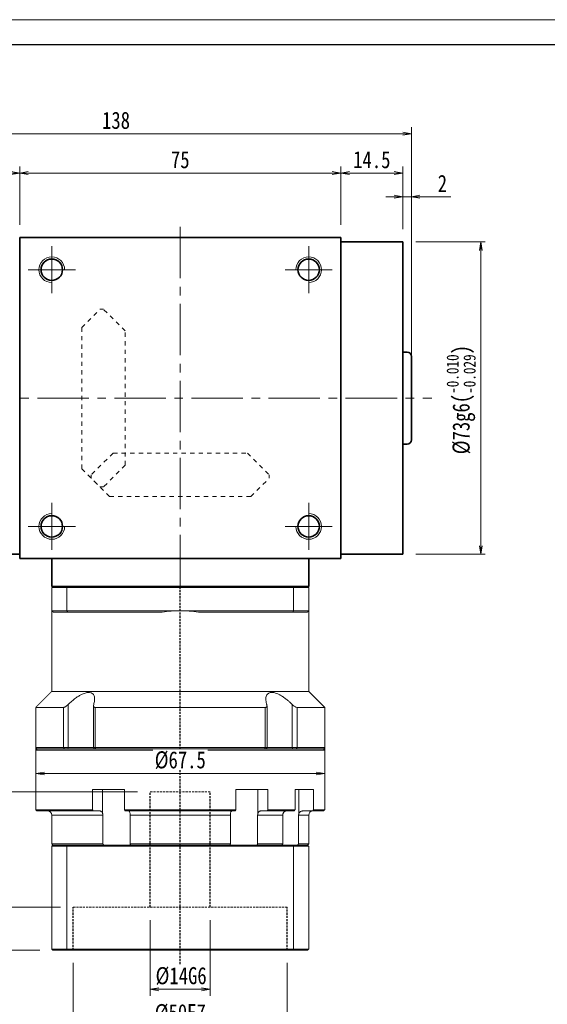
# Model space of a CAD drawing. Header units: millimetres. Extents: x -3 to 512, y 0 to 348.
# Tile 3 of 8: x 115 to 238, y 118 to 348. Entities that reach past the tile are written whole.
import ezdxf

# ---------------------------------------------------------------- set-up
doc = ezdxf.new("R2010")
doc.units = ezdxf.units.MM
for name, pattern in [('DASHED', [0.75, 0.5, -0.25]), ('点画线', [18, 12, -2, 2, -2]), ('虚线', [2, 1, -1])]:
    doc.linetypes.add(name, pattern=pattern)
for name, color, linetype, lineweight in [('EB0_1', 7, 'Continuous', 35), ('中心线层', 1, '点画线', 18), ('图框_外框线', 7, 'Continuous', 18), ('尺寸线层', 3, 'Continuous', 18), ('粗实线层', 7, 'Continuous', 35), ('虚线层_1', 6, '虚线', 18)]:
    doc.layers.add(name, color=color, linetype=linetype, lineweight=lineweight)
doc.styles.add('宋体', font='SimSun.ttf', dxfattribs={"width": 0.8})
doc.dimstyles.new('A水平标注$0', dxfattribs={"dimtxt": 3.5, "dimasz": 2, "dimexe": 1.5, "dimexo": 3, "dimgap": 1.1, "dimtad": 1, "dimtoh": 1, "dimdec": 4, "dimdsep": 46, "dimtxsty": '宋体', "dimblk": 'OPEN', "dimcen": 3, "dimclrd": 3, "dimclre": 3, "dimclrt": 6, "dimadec": 0, "dimazin": 0, "dimtm": 1e-09, "dimtfac": 1, "dimtdec": 4, "dimtix": 1, "dimtmove": 0, "dimatfit": 3, "dimldrblk": 'OPEN', "dimfxl": 0, "dimlwd": 13, "dimlwe": 13, "dimarcsym": 0})
doc.dimstyles.new('D直径标注φ25', dxfattribs={"dimtxt": 3.5, "dimasz": 2, "dimexe": 1, "dimexo": 3, "dimtad": 1, "dimtoh": 1, "dimdec": 1, "dimdsep": 46, "dimtxsty": '宋体', "dimblk": 'OPEN', "dimcen": 3, "dimclrd": 3, "dimclre": 3, "dimclrt": 130, "dimadec": 0, "dimazin": 0, "dimtm": 1e-09, "dimtfac": 1, "dimtdec": 1, "dimtmove": 0, "dimatfit": 0, "dimldrblk": 'OPEN', "dimfxl": 0, "dimlwd": 13, "dimlwe": 13, "dimarcsym": 0})

# ---------------------------------------------------------------- blocks, each defined once
blk = doc.blocks.new('_Open')
at = {"color": 0, "linetype": 'ByBlock', "lineweight": -2}
for p, q in [((-1, 0.17), (0, 0)), ((-1, -0.17), (0, 0)), ((0, 0), (-1, 0))]:
    blk.add_line(p, q, dxfattribs=at)
blk = doc.blocks.new('*D17')
at = {"layer": 'Defpoints', "color": 0, "transparency": 16777216}
for p in [(190.14, 312.34), (115.14, 297.24), (190.14, 297.24)]:
    blk.add_point(p, dxfattribs=at)
at = {"layer": '尺寸线层', "color": 3, "lineweight": 13, "transparency": 16777216}
for p, q in [((115.14, 300.24), (115.14, 313.84)), ((190.14, 300.24), (190.14, 313.84)), ((117.14, 312.34), (188.14, 312.34))]:
    blk.add_line(p, q, dxfattribs=at)
at = {"layer": '尺寸线层', "color": 3, "lineweight": 13, "transparency": 16777216, "xscale": 2, "yscale": 2, "zscale": 2, "rotation": 180}
blk.add_blockref('_Open', (115.14, 312.34), dxfattribs=at)
at = {"layer": '尺寸线层', "color": 3, "lineweight": 13, "transparency": 16777216, "xscale": 2, "yscale": 2, "zscale": 2}
blk.add_blockref('_Open', (190.14, 312.34), dxfattribs=at)
at = {"layer": '尺寸线层', "color": 6, "transparency": 16777216, "insert": (152.64, 315.44), "char_height": 4, "attachment_point": 5, "style": '宋体', "bg_fill": 3, "box_fill_scale": 1.1, "bg_fill_color": 256, "bg_fill_true_color": 13158600, "bg_fill_transparency": 0}
blk.add_mtext('75', dxfattribs=at)
blk = doc.blocks.new('*D18')
at = {"layer": 'Defpoints', "color": 0, "transparency": 16777216}
for p in [(100.64, 312.34), (115.14, 297.24), (100.64, 296.24)]:
    blk.add_point(p, dxfattribs=at)
at = {"layer": '尺寸线层', "color": 3, "lineweight": 13, "transparency": 16777216}
for p, q in [((100.64, 299.24), (100.64, 313.84)), ((115.14, 300.24), (115.14, 313.84)), ((113.14, 312.34), (102.64, 312.34))]:
    blk.add_line(p, q, dxfattribs=at)
at = {"layer": '尺寸线层', "color": 3, "lineweight": 13, "transparency": 16777216, "xscale": 2, "yscale": 2, "zscale": 2, "rotation": 180}
blk.add_blockref('_Open', (100.64, 312.34), dxfattribs=at)
at = {"layer": '尺寸线层', "color": 3, "lineweight": 13, "transparency": 16777216, "xscale": 2, "yscale": 2, "zscale": 2}
blk.add_blockref('_Open', (115.14, 312.34), dxfattribs=at)
at = {"layer": '尺寸线层', "color": 6, "transparency": 16777216, "insert": (107.89, 315.44), "char_height": 4, "attachment_point": 5, "style": '宋体', "bg_fill": 3, "box_fill_scale": 1.1, "bg_fill_color": 256, "bg_fill_true_color": 13158600, "bg_fill_transparency": 0}
blk.add_mtext('14.5', dxfattribs=at)
blk = doc.blocks.new('*D20')
at = {"layer": 'Defpoints', "color": 0, "transparency": 16777216}
for p in [(68.64, 321.53), (68.64, 266.74), (206.64, 266.74)]:
    blk.add_point(p, dxfattribs=at)
at = {"layer": '尺寸线层', "color": 3, "lineweight": 13, "transparency": 16777216}
for p, q in [((68.64, 269.74), (68.64, 323.03)), ((206.64, 269.74), (206.64, 323.03)), ((204.64, 321.53), (70.64, 321.53))]:
    blk.add_line(p, q, dxfattribs=at)
at = {"layer": '尺寸线层', "color": 3, "lineweight": 13, "transparency": 16777216, "xscale": 2, "yscale": 2, "zscale": 2, "rotation": 180}
blk.add_blockref('_Open', (68.64, 321.53), dxfattribs=at)
at = {"layer": '尺寸线层', "color": 3, "lineweight": 13, "transparency": 16777216, "xscale": 2, "yscale": 2, "zscale": 2}
blk.add_blockref('_Open', (206.64, 321.53), dxfattribs=at)
at = {"layer": '尺寸线层', "color": 6, "transparency": 16777216, "insert": (137.64, 324.63), "char_height": 4, "attachment_point": 5, "style": '宋体', "bg_fill": 3, "box_fill_scale": 1.1, "bg_fill_color": 256, "bg_fill_true_color": 13158600, "bg_fill_transparency": 0}
blk.add_mtext('138', dxfattribs=at)
blk = doc.blocks.new('*D22')
at = {"layer": 'Defpoints', "color": 0, "transparency": 16777216}
for p in [(206.64, 306.81), (204.64, 296.24), (206.64, 268.49)]:
    blk.add_point(p, dxfattribs=at)
at = {"layer": '尺寸线层', "color": 3, "lineweight": 13, "transparency": 16777216}
for p, q in [((202.64, 306.81), (200.64, 306.81)), ((204.64, 299.24), (204.64, 308.31)), ((204.64, 306.81), (206.64, 306.81)), ((206.64, 271.49), (206.64, 308.31)), ((208.64, 306.81), (215.85, 306.81))]:
    blk.add_line(p, q, dxfattribs=at)
at = {"layer": '尺寸线层', "color": 3, "lineweight": 13, "transparency": 16777216, "xscale": 2, "yscale": 2, "zscale": 2}
blk.add_blockref('_Open', (204.64, 306.81), dxfattribs=at)
at = {"layer": '尺寸线层', "color": 3, "lineweight": 13, "transparency": 16777216, "xscale": 2, "yscale": 2, "zscale": 2, "rotation": 180}
blk.add_blockref('_Open', (206.64, 306.81), dxfattribs=at)
at = {"layer": '尺寸线层', "color": 6, "transparency": 16777216, "insert": (213.87, 309.91), "char_height": 4, "attachment_point": 5, "style": '宋体', "bg_fill": 3, "box_fill_scale": 1.1, "bg_fill_color": 256, "bg_fill_true_color": 13158600, "bg_fill_transparency": 0}
blk.add_mtext('2', dxfattribs=at)
blk = doc.blocks.new('*D23')
at = {"layer": 'Defpoints', "color": 0, "transparency": 16777216}
for p in [(204.64, 312.34), (190.14, 297.24), (204.64, 296.24)]:
    blk.add_point(p, dxfattribs=at)
at = {"layer": '尺寸线层', "color": 3, "lineweight": 13, "transparency": 16777216}
for p, q in [((190.14, 300.24), (190.14, 313.84)), ((204.64, 299.24), (204.64, 313.84)), ((192.14, 312.34), (202.64, 312.34))]:
    blk.add_line(p, q, dxfattribs=at)
at = {"layer": '尺寸线层', "color": 3, "lineweight": 13, "transparency": 16777216, "xscale": 2, "yscale": 2, "zscale": 2, "rotation": 180}
blk.add_blockref('_Open', (190.14, 312.34), dxfattribs=at)
at = {"layer": '尺寸线层', "color": 3, "lineweight": 13, "transparency": 16777216, "xscale": 2, "yscale": 2, "zscale": 2}
blk.add_blockref('_Open', (204.64, 312.34), dxfattribs=at)
at = {"layer": '尺寸线层', "color": 6, "transparency": 16777216, "insert": (197.39, 315.44), "char_height": 4, "attachment_point": 5, "style": '宋体', "bg_fill": 3, "box_fill_scale": 1.1, "bg_fill_color": 256, "bg_fill_true_color": 13158600, "bg_fill_transparency": 0}
blk.add_mtext('14.5', dxfattribs=at)
blk = doc.blocks.new('*D24')
at = {"layer": 'Defpoints', "color": 0, "transparency": 16777216}
for p in [(204.64, 296.24), (204.64, 223.24), (222.84, 223.24)]:
    blk.add_point(p, dxfattribs=at)
at = {"layer": '尺寸线层', "color": 3, "lineweight": 13, "transparency": 16777216}
for p, q in [((207.64, 296.24), (223.84, 296.24)), ((222.84, 294.24), (222.84, 225.24)), ((207.64, 223.24), (223.84, 223.24))]:
    blk.add_line(p, q, dxfattribs=at)
at = {"layer": '尺寸线层', "color": 3, "lineweight": 13, "transparency": 16777216, "xscale": 2, "yscale": 2, "zscale": 2}
for p, rotation in [((222.84, 296.24), 90), ((222.84, 223.24), 270)]:
    blk.add_blockref('_Open', p, dxfattribs=dict(at, rotation=rotation))
at = {"layer": '尺寸线层', "color": 130, "transparency": 16777216, "insert": (218.23, 259.37), "char_height": 4, "attachment_point": 5, "rotation": 90, "style": '宋体', "bg_fill": 3, "box_fill_scale": 1.1, "bg_fill_color": 256, "bg_fill_true_color": 13158600, "bg_fill_transparency": 0}
blk.add_mtext('{\\A1;\\A1;%%C73g6({\\H0.707107x;\\S-0.010^ -0.029;})}', dxfattribs=at)
blk = doc.blocks.new('*D38')
at = {"layer": 'Defpoints', "color": 0, "transparency": 16777216}
for p in [(127.64, 130.74), (177.64, 130.74), (177.64, 112.93)]:
    blk.add_point(p, dxfattribs=at)
at = {"layer": '尺寸线层', "color": 3, "lineweight": 13, "transparency": 16777216}
for p, q in [((127.64, 127.74), (127.64, 111.43)), ((177.64, 127.74), (177.64, 111.43)), ((129.64, 112.93), (175.64, 112.93))]:
    blk.add_line(p, q, dxfattribs=at)
at = {"layer": '尺寸线层', "color": 3, "lineweight": 13, "transparency": 16777216, "xscale": 2, "yscale": 2, "zscale": 2, "rotation": 180}
blk.add_blockref('_Open', (127.64, 112.93), dxfattribs=at)
at = {"layer": '尺寸线层', "color": 3, "lineweight": 13, "transparency": 16777216, "xscale": 2, "yscale": 2, "zscale": 2}
blk.add_blockref('_Open', (177.64, 112.93), dxfattribs=at)
at = {"layer": '尺寸线层', "color": 6, "transparency": 16777216, "insert": (152.64, 116.03), "char_height": 4, "attachment_point": 5, "style": '宋体', "bg_fill": 3, "box_fill_scale": 1.1, "bg_fill_color": 256, "bg_fill_true_color": 13158600, "bg_fill_transparency": 0}
blk.add_mtext('%%C50E7', dxfattribs=at)
blk = doc.blocks.new('*D39')
at = {"layer": 'Defpoints', "color": 0, "transparency": 16777216}
for p in [(145.64, 140.74), (159.64, 140.74), (159.64, 121.57)]:
    blk.add_point(p, dxfattribs=at)
at = {"layer": '尺寸线层', "color": 3, "lineweight": 13, "transparency": 16777216}
for p, q in [((145.64, 137.74), (145.64, 120.07)), ((159.64, 137.74), (159.64, 120.07)), ((147.64, 121.57), (157.64, 121.57))]:
    blk.add_line(p, q, dxfattribs=at)
at = {"layer": '尺寸线层', "color": 3, "lineweight": 13, "transparency": 16777216, "xscale": 2, "yscale": 2, "zscale": 2, "rotation": 180}
blk.add_blockref('_Open', (145.64, 121.57), dxfattribs=at)
at = {"layer": '尺寸线层', "color": 3, "lineweight": 13, "transparency": 16777216, "xscale": 2, "yscale": 2, "zscale": 2}
blk.add_blockref('_Open', (159.64, 121.57), dxfattribs=at)
at = {"layer": '尺寸线层', "color": 6, "transparency": 16777216, "insert": (152.84, 124.67), "char_height": 4, "attachment_point": 5, "style": '宋体', "bg_fill": 3, "box_fill_scale": 1.1, "bg_fill_color": 256, "bg_fill_true_color": 13158600, "bg_fill_transparency": 0}
blk.add_mtext('%%C14G6', dxfattribs=at)
blk = doc.blocks.new('*D40')
at = {"layer": 'Defpoints', "color": 0, "transparency": 16777216}
for p in [(127.64, 140.74), (110.8, 130.74), (122.84, 130.74)]:
    blk.add_point(p, dxfattribs=at)
at = {"layer": '尺寸线层', "color": 3, "lineweight": 13, "transparency": 16777216}
for p, q in [((124.64, 140.74), (109.3, 140.74)), ((110.8, 138.74), (110.8, 132.74)), ((119.84, 130.74), (109.3, 130.74))]:
    blk.add_line(p, q, dxfattribs=at)
at = {"layer": '尺寸线层', "color": 3, "lineweight": 13, "transparency": 16777216, "xscale": 2, "yscale": 2, "zscale": 2}
for p, rotation in [((110.8, 140.74), 90), ((110.8, 130.74), 270)]:
    blk.add_blockref('_Open', p, dxfattribs=dict(at, rotation=rotation))
at = {"layer": '尺寸线层', "color": 6, "transparency": 16777216, "insert": (107.7, 135.74), "char_height": 4, "attachment_point": 5, "rotation": 90, "style": '宋体', "bg_fill": 3, "box_fill_scale": 1.1, "bg_fill_color": 256, "bg_fill_true_color": 13158600, "bg_fill_transparency": 0}
blk.add_mtext('10', dxfattribs=at)
blk = doc.blocks.new('*D41')
at = {"layer": 'Defpoints', "color": 0, "transparency": 16777216}
for p in [(145.64, 167.74), (102.43, 130.74), (122.84, 130.74)]:
    blk.add_point(p, dxfattribs=at)
at = {"layer": '尺寸线层', "color": 3, "lineweight": 13, "transparency": 16777216}
for p, q in [((142.64, 167.74), (100.93, 167.74)), ((102.43, 165.74), (102.43, 132.74)), ((119.84, 130.74), (100.93, 130.74))]:
    blk.add_line(p, q, dxfattribs=at)
at = {"layer": '尺寸线层', "color": 3, "lineweight": 13, "transparency": 16777216, "xscale": 2, "yscale": 2, "zscale": 2}
for p, rotation in [((102.43, 167.74), 90), ((102.43, 130.74), 270)]:
    blk.add_blockref('_Open', p, dxfattribs=dict(at, rotation=rotation))
at = {"layer": '尺寸线层', "color": 6, "transparency": 16777216, "insert": (99.33, 149.24), "char_height": 4, "attachment_point": 5, "rotation": 90, "style": '宋体', "bg_fill": 3, "box_fill_scale": 1.1, "bg_fill_color": 256, "bg_fill_true_color": 13158600, "bg_fill_transparency": 0}
blk.add_mtext('37', dxfattribs=at)
blk = doc.blocks.new('*D42')
at = {"layer": 'Defpoints', "color": 0, "transparency": 16777216}
for p in [(118.89, 182.74), (186.39, 182.74), (118.89, 172.01)]:
    blk.add_point(p, dxfattribs=at)
at = {"layer": '尺寸线层', "color": 3, "lineweight": 13, "transparency": 16777216}
for p, q in [((118.89, 179.74), (118.89, 170.51)), ((186.39, 179.74), (186.39, 170.51)), ((184.39, 172.01), (120.89, 172.01))]:
    blk.add_line(p, q, dxfattribs=at)
at = {"layer": '尺寸线层', "color": 3, "lineweight": 13, "transparency": 16777216, "xscale": 2, "yscale": 2, "zscale": 2, "rotation": 180}
blk.add_blockref('_Open', (118.89, 172.01), dxfattribs=at)
at = {"layer": '尺寸线层', "color": 3, "lineweight": 13, "transparency": 16777216, "xscale": 2, "yscale": 2, "zscale": 2}
blk.add_blockref('_Open', (186.39, 172.01), dxfattribs=at)
at = {"layer": '尺寸线层', "color": 6, "transparency": 16777216, "insert": (152.64, 175.11), "char_height": 4, "attachment_point": 5, "style": '宋体', "bg_fill": 3, "box_fill_scale": 1.1, "bg_fill_color": 256, "bg_fill_true_color": 13158600, "bg_fill_transparency": 0}
blk.add_mtext('%%c67.5', dxfattribs=at)

msp = doc.modelspace()

# ---------------------------------------------------------------- linework, layer by layer
at = {"color": 7, "linetype": 'Continuous', "lineweight": 15}
for p, q in [((122.63623, 215.442), (126.17872, 215.442)), ((122.63623, 215.442), (122.63623, 210.042)), ((126.29235, 215.742), (122.93623, 215.742)), ((126.17872, 210.042), (126.17872, 215.442)), ((126.17872, 215.442), (179.09374, 215.442)), ((178.98011, 215.742), (126.29235, 215.742)), ((182.33623, 215.742), (178.98011, 215.742)), ((179.09374, 215.442), (182.63623, 215.442)), ((179.09374, 215.442), (179.09374, 210.042)), ((182.63623, 210.042), (182.63623, 215.442)), ((126.17872, 210.042), (122.63623, 210.042)), ((122.93623, 209.742), (126.29235, 209.742)), ((152.63623, 210.042), (126.17872, 210.042)), ((126.29235, 209.742), (148.40421, 209.742)), ((179.09374, 210.042), (152.63623, 210.042)), ((156.86825, 209.742), (178.98011, 209.742)), ((178.98011, 209.742), (182.33623, 209.742)), ((182.63623, 210.042), (179.09374, 210.042)), ((182.63623, 191.192), (122.63623, 191.192)), ((125.34435, 187.442), (118.88623, 187.442)), ((125.34435, 187.442), (125.34435, 178.042)), ((126.45465, 178.042), (126.45465, 188.11144)), ((172.4911, 187.442), (132.78136, 187.442)), ((132.78136, 178.042), (132.78136, 187.442)), ((172.4911, 187.442), (172.4911, 178.042)), ((178.81781, 188.11144), (178.81781, 178.042)), ((186.38623, 187.442), (179.9281, 187.442)), ((179.9281, 178.042), (179.9281, 187.442)), ((125.34435, 178.042), (118.88623, 178.042)), ((118.88623, 177.442), (152.63623, 177.442)), ((119.18623, 177.742), (125.58695, 177.742)), ((152.63623, 177.742), (119.18623, 177.742)), ((126.45465, 178.042), (125.34435, 178.042)), ((125.58695, 177.742), (125.34435, 178.042)), ((126.36416, 177.742), (126.45465, 178.042)), ((132.36965, 178.042), (126.45465, 178.042)), ((132.78136, 178.042), (132.36965, 178.042)), ((172.4911, 178.042), (132.78136, 178.042)), ((132.95784, 177.742), (132.78136, 178.042)), ((132.95784, 177.742), (172.31461, 177.742)), ((186.08623, 177.742), (152.63623, 177.742)), ((152.63623, 177.442), (186.38623, 177.442)), ((172.4911, 178.042), (172.31461, 177.742)), ((172.90281, 178.042), (172.4911, 178.042)), ((178.81781, 178.042), (172.90281, 178.042)), ((178.81781, 178.042), (178.9083, 177.742)), ((179.9281, 178.042), (178.81781, 178.042)), ((179.9281, 178.042), (179.68551, 177.742)), ((179.68551, 177.742), (186.08623, 177.742)), ((186.38623, 178.042), (179.9281, 178.042)), ((132.14944, 168.242), (132.14944, 163.542)), ((132.14944, 168.242), (139.65215, 168.242)), ((134.51356, 168.242), (134.51356, 162.62538)), ((139.65215, 163.542), (139.65215, 168.242)), ((165.62031, 168.242), (165.62031, 163.542)), ((165.62031, 168.242), (173.12302, 168.242)), ((170.7589, 168.242), (170.7589, 162.62538)), ((173.12302, 163.542), (173.12302, 168.242)), ((179.457, 168.242), (179.457, 163.542)), ((179.457, 168.242), (183.7887, 168.242)), ((180.33258, 168.242), (180.33258, 162.62538)), ((183.7887, 163.542), (183.7887, 168.242)), ((132.14944, 163.542), (118.88623, 163.542)), ((165.62031, 163.542), (139.65215, 163.542)), ((179.457, 163.542), (173.12302, 163.542)), ((186.38623, 163.542), (183.7887, 163.542)), ((119.18623, 163.242), (132.34248, 163.242)), ((122.63623, 162.242), (134.56337, 162.242)), ((132.34248, 163.242), (133.91913, 163.242)), ((134.56337, 162.242), (134.56337, 155.542)), ((139.75487, 163.242), (165.51759, 163.242)), ((140.93552, 162.242), (164.33693, 162.242)), ((140.93552, 155.542), (140.93552, 162.242)), ((164.33693, 162.242), (164.33693, 155.542)), ((170.70909, 155.542), (170.70909, 162.242)), ((170.70909, 162.242), (176.58141, 162.242)), ((171.35333, 163.242), (172.92998, 163.242)), ((172.92998, 163.242), (179.22695, 163.242)), ((176.58141, 162.242), (176.58141, 155.542)), ((180.26038, 155.542), (180.26038, 162.242)), ((180.26038, 162.242), (182.63623, 162.242)), ((181.20158, 163.242), (183.50649, 163.242)), ((183.50649, 163.242), (186.08623, 163.242)), ((134.56337, 155.542), (122.63623, 155.542)), ((122.63623, 155.042), (126.17872, 155.042)), ((122.63623, 155.042), (122.63623, 130.942)), ((126.25442, 155.242), (122.83623, 155.242)), ((126.17872, 155.042), (179.09374, 155.042)), ((126.17872, 155.042), (126.17872, 130.942)), ((179.01804, 155.242), (126.25442, 155.242)), ((164.33693, 155.542), (140.93552, 155.542)), ((176.58141, 155.542), (170.70909, 155.542)), ((182.43623, 155.242), (179.01804, 155.242)), ((179.09374, 155.042), (179.09374, 130.942)), ((179.09374, 155.042), (182.63623, 155.042)), ((182.63623, 155.542), (180.26038, 155.542)), ((182.63623, 155.042), (182.63623, 130.942)), ((126.17872, 130.942), (122.63623, 130.942)), ((122.83623, 130.742), (126.25442, 130.742)), ((179.09374, 130.942), (126.17872, 130.942)), ((126.25442, 130.742), (179.01804, 130.742)), ((179.01804, 130.742), (182.43623, 130.742)), ((182.63623, 130.942), (179.09374, 130.942))]:
    msp.add_line(p, q, dxfattribs=at)
at = {"color": 1, "linetype": 'DASHED'}
msp.add_line((152.63623, 127.41707), (152.63623, 215.742), dxfattribs=at)
at = {"color": 6, "linetype": 'DASHED', "lineweight": 15}
for p, q in [((145.63623, 167.742), (159.63623, 167.742)), ((127.63623, 140.742), (177.63623, 140.742))]:
    msp.add_line(p, q, dxfattribs=at)
at = {"color": 6, "linetype": 'DASHED'}
for p, q in [((145.63623, 140.742), (145.63623, 167.742)), ((159.63623, 140.742), (159.63623, 167.742)), ((127.63623, 130.742), (127.63623, 140.742)), ((177.63623, 130.742), (177.63623, 140.742))]:
    msp.add_line(p, q, dxfattribs=at)
at = {"color": 7, "linetype": 'Continuous', "lineweight": 15}
for centre, radius, start, end in [((152.63623, 180.042), 30, 90, 98.1096145), ((152.63623, 180.042), 30, 81.8903855, 90), ((121.63623, 162.242), 1, 0, 90), ((183.63623, 162.242), 1, 90, 180)]:
    msp.add_arc(centre, radius, start, end, dxfattribs=at)
for points in [[(122.63623, 215.442), (122.93623, 215.742)], [(126.17872, 215.442), (126.29235, 215.742)], [(179.09374, 215.442), (178.98011, 215.742)], [(182.33623, 215.742), (182.63623, 215.442)], [(122.63623, 191.192), (122.63623, 210.042)], [(122.63623, 210.042), (122.93623, 209.742)], [(126.17872, 210.042), (126.29235, 209.742)], [(178.98011, 209.742), (179.09374, 210.042)], [(182.33623, 209.742), (182.63623, 210.042)], [(182.63623, 210.042), (182.63623, 191.192)], [(118.88623, 187.442), (122.63623, 191.192)], [(182.63623, 191.192), (186.38623, 187.442)], [(118.88623, 178.042), (118.88623, 187.442)], [(132.36965, 178.042), (132.36965, 187.85219)], [(172.90281, 187.85008), (172.90281, 178.042)], [(186.38623, 187.442), (186.38623, 178.042)], [(119.18623, 177.742), (118.88623, 178.042)], [(118.88623, 177.442), (119.18623, 177.742)], [(118.88623, 163.542), (118.88623, 177.442)], [(132.66965, 177.742), (132.36965, 178.042)], [(172.90281, 178.042), (172.60281, 177.742)], [(186.38623, 178.042), (186.08623, 177.742)], [(186.08623, 177.742), (186.38623, 177.442)], [(186.38623, 177.442), (186.38623, 163.542)], [(119.18623, 163.242), (118.88623, 163.542)], [(132.34248, 163.242), (132.14944, 163.542)], [(139.65215, 163.542), (139.75487, 163.242)], [(165.51759, 163.242), (165.62031, 163.542)], [(173.12302, 163.542), (172.92998, 163.242)], [(179.22695, 163.242), (179.457, 163.542)], [(183.7887, 163.542), (183.50649, 163.242)], [(186.38623, 163.542), (186.08623, 163.242)], [(122.63623, 155.542), (122.63623, 162.242)], [(134.51356, 162.62538), (134.56337, 162.242)], [(140.93552, 162.242), (140.91008, 162.62538)], [(164.36238, 162.62538), (164.33693, 162.242)], [(170.70909, 162.242), (170.7589, 162.62538)], [(176.63955, 162.62538), (176.58141, 162.242)], [(180.26038, 162.242), (180.33258, 162.62538)], [(182.63623, 162.242), (182.63623, 155.542)], [(122.93623, 155.242), (122.63623, 155.542)], [(122.63623, 155.042), (122.83623, 155.242)], [(126.17872, 155.042), (126.25442, 155.242)], [(134.77111, 155.242), (134.56337, 155.542)], [(140.93552, 155.542), (141.02139, 155.242)], [(164.25107, 155.242), (164.33693, 155.542)], [(170.70909, 155.542), (170.50135, 155.242)], [(176.36232, 155.242), (176.58141, 155.542)], [(179.09374, 155.042), (179.01804, 155.242)], [(180.26038, 155.542), (179.97092, 155.242)], [(182.63623, 155.542), (182.33623, 155.242)], [(182.43623, 155.242), (182.63623, 155.042)], [(122.83623, 130.742), (122.63623, 130.942)], [(126.25442, 130.742), (126.17872, 130.942)], [(179.01804, 130.742), (179.09374, 130.942)], [(182.63623, 130.942), (182.43623, 130.742)]]:
    msp.add_open_spline(points, degree=1, dxfattribs=at)
for points, knots in [([(132.41623, 188.11144), (132.50255, 188.43613), (132.64341, 188.96594), (132.64362, 189.63571), (132.5441, 190.10103), (132.35102, 190.46129), (132.03846, 190.77488), (131.49413, 190.98159), (130.66568, 190.91222), (129.83205, 190.60659), (129.08658, 190.20922), (128.33169, 189.72027), (127.51452, 189.09103), (126.86911, 188.51529), (126.52816, 188.18307), (126.45465, 188.11144)], [0, 0, 0, 0, 1.111823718, 1.814206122, 2.515660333, 3.044836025, 3.573294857, 4.429537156, 5.288250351, 6.104434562, 6.713373, 7.323286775, 8.207714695, 9.093503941, 9.336985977, 9.336985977, 9.336985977, 9.336985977]), ([(178.81781, 188.11144), (178.64903, 188.27402), (178.31014, 188.60046), (177.72362, 189.10997), (177.0566, 189.63397), (176.37004, 190.0977), (175.72539, 190.46026), (175.18268, 190.70324), (174.68491, 190.86284), (174.25003, 190.94238), (173.84935, 190.94738), (173.50896, 190.87795), (173.22831, 190.74331), (172.97535, 190.52939), (172.77249, 190.21108), (172.63383, 189.72504), (172.62268, 189.09407), (172.73093, 188.51866), (172.83419, 188.18307), (172.85623, 188.11144)], [0, 0, 0, 0, 0.553902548, 1.112192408, 1.806376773, 2.51506714, 3.037171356, 3.572009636, 3.995519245, 4.430649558, 4.854541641, 5.292182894, 5.696545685, 6.110001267, 6.710526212, 7.328053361, 8.20046253, 9.097057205, 9.340373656, 9.340373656, 9.340373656, 9.340373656]), ([(126.45465, 188.11144), (126.33074, 187.99747), (126.1176, 187.80143), (125.79467, 187.59064), (125.53364, 187.46588), (125.407, 187.4499), (125.34435, 187.442)], [0, 0, 0, 0, 0.461690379, 0.794104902, 1.059065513, 1.318521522, 1.318521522, 1.318521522, 1.318521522]), ([(132.78136, 187.442), (132.71289, 187.449), (132.57625, 187.46298), (132.43219, 187.57684), (132.34368, 187.78573), (132.38929, 187.99051), (132.41623, 188.11144)], [0, 0, 0, 0, 0.1713953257, 0.3420313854, 0.5797240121, 0.9225193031, 0.9225193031, 0.9225193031, 0.9225193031]), ([(172.85623, 188.11144), (172.88221, 187.99747), (172.9269, 187.80143), (172.85012, 187.59064), (172.70942, 187.46588), (172.56336, 187.4499), (172.4911, 187.442)], [0, 0, 0, 0, 0.3230947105, 0.5557211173, 0.741142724, 0.9227121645, 0.9227121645, 0.9227121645, 0.9227121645]), ([(179.9281, 187.442), (179.86936, 187.449), (179.75213, 187.46298), (179.50249, 187.57684), (179.17324, 187.78573), (178.94977, 187.99051), (178.81781, 188.11144)], [0, 0, 0, 0, 0.244975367, 0.488865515, 0.828599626, 1.318556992, 1.318556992, 1.318556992, 1.318556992]), ([(133.91913, 163.242), (133.94376, 163.24065), (134.04051, 163.23533), (134.20618, 163.15783), (134.38498, 162.95931), (134.47649, 162.75822), (134.50937, 162.64041), (134.51356, 162.62538)], [0, 0, 0, 0, 0.0898846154, 0.3530449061, 0.6161572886, 0.8790264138, 0.9174460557, 0.9174460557, 0.9174460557, 0.9174460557]), ([(140.91008, 162.62538), (140.89185, 162.72491), (140.85537, 162.92412), (140.76172, 163.1333), (140.67007, 163.2309), (140.61274, 163.23924), (140.59378, 163.242)], [0, 0, 0, 0, 0.2094481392, 0.4192300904, 0.6292069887, 0.7329719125, 0.7329719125, 0.7329719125, 0.7329719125]), ([(164.67867, 163.242), (164.66557, 163.24065), (164.61409, 163.23533), (164.52593, 163.15783), (164.4308, 162.95931), (164.38211, 162.75822), (164.36461, 162.64041), (164.36238, 162.62538)], [0, 0, 0, 0, 0.0718302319, 0.2821316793, 0.4923948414, 0.7024636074, 0.7331662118, 0.7331662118, 0.7331662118, 0.7331662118]), ([(170.7589, 162.62538), (170.77412, 162.67545), (170.80502, 162.77702), (170.87106, 162.91087), (170.95022, 163.02772), (171.04043, 163.12136), (171.1403, 163.19033), (171.24532, 163.23391), (171.31767, 163.23933), (171.35333, 163.242)], [0, 0, 0, 0, 0.129312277, 0.2623626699, 0.3919270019, 0.5252420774, 0.6549272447, 0.7883655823, 0.9180312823, 0.9180312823, 0.9180312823, 0.9180312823]), ([(177.34797, 163.242), (177.3186, 163.2407), (177.2467, 163.2375), (177.1328, 163.20653), (177.01201, 163.14634), (176.89971, 163.05929), (176.8011, 162.95002), (176.71741, 162.81943), (176.66693, 162.70778), (176.64454, 162.64041), (176.63955, 162.62538)], [0, 0, 0, 0, 0.098079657, 0.240108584, 0.386257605, 0.528258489, 0.674384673, 0.816253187, 0.962246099, 1.004168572, 1.004168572, 1.004168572, 1.004168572]), ([(180.33258, 162.62538), (180.38266, 162.72491), (180.48289, 162.92412), (180.74019, 163.1333), (180.99199, 163.2309), (181.14949, 163.23924), (181.20158, 163.242)], [0, 0, 0, 0, 0.323097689, 0.646710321, 0.970623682, 1.130692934, 1.130692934, 1.130692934, 1.130692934])]:
    msp.add_open_spline(points, degree=3, knots=knots, dxfattribs=at)
at = {"layer": 'EB0_1'}
msp.add_line((182.63623, 215.742), (122.63623, 215.742), dxfattribs=at)
at = {"layer": '中心线层'}
for p, q in [((152.63623, 215.742), (152.63623, 300.242)), ((122.63623, 284.242), (122.63623, 295.242)), ((182.63623, 295.242), (182.63623, 284.242)), ((117.13623, 289.742), (128.13623, 289.742)), ((177.13623, 289.742), (188.13623, 289.742)), ((65.27061, 259.742), (211.40125, 259.742)), ((122.63623, 224.242), (122.63623, 235.242)), ((182.63623, 235.242), (182.63623, 224.242)), ((128.13623, 229.742), (117.13623, 229.742)), ((188.13623, 229.742), (177.13623, 229.742))]:
    msp.add_line(p, q, dxfattribs=at)
at = {"layer": '粗实线层'}
for p, q in [((115.13623, 297.242), (190.13623, 297.242)), ((115.13623, 296.342), (115.13623, 297.242)), ((115.13623, 297.242), (115.13623, 222.242)), ((190.13623, 297.242), (190.13623, 222.242)), ((190.13623, 296.242), (204.63623, 296.242)), ((204.63623, 296.242), (204.63623, 223.242)), ((204.63623, 270.492), (205.63623, 270.492)), ((206.63623, 269.492), (206.63623, 249.992)), ((204.63623, 248.992), (205.63623, 248.992)), ((115.13623, 223.242), (100.63623, 223.242)), ((190.13623, 223.242), (204.63623, 223.242)), ((115.13623, 222.242), (190.13623, 222.242)), ((122.63623, 215.742), (122.63623, 222.242)), ((182.63623, 215.742), (182.63623, 222.242))]:
    msp.add_line(p, q, dxfattribs=at)
for centre in [(122.63623, 289.742), (182.63623, 289.742), (122.63623, 229.742), (182.63623, 229.742)]:
    msp.add_circle(centre, 2.5, dxfattribs=at)
at = {"layer": '粗实线层', "lineweight": 18}
for centre, start, end in [((122.63623, 289.742), 0, 270), ((182.63623, 289.742), 270, 180), ((122.63623, 229.742), 90, 360), ((182.63623, 229.742), 180, 90)]:
    msp.add_arc(centre, 3, start, end, dxfattribs=at)
at = {"layer": '粗实线层'}
for centre, start, end in [((205.63623, 269.492), 0, 90), ((205.63623, 249.992), 270, 360)]:
    msp.add_arc(centre, 1, start, end, dxfattribs=at)
at = {"layer": '虚线层_1', "linetype": '虚线', "lineweight": 18}
for p, q in [((129.63623, 276.242), (133.90623, 280.512)), ((133.90623, 280.512), (134.69466, 280.512)), ((139.77623, 275.43043), (134.69466, 280.512)), ((129.63623, 243.242), (129.63623, 276.242)), ((139.77623, 244.05357), (139.77623, 275.43043)), ((136.9478, 246.882), (131.86623, 241.80043)), ((136.9478, 246.882), (168.32466, 246.882)), ((168.32466, 246.882), (173.40623, 241.80043)), ((139.77623, 244.05357), (134.69466, 238.972)), ((129.63623, 243.242), (133.90623, 238.972)), ((131.86623, 241.012), (131.86623, 241.80043)), ((173.40623, 241.012), (173.40623, 241.80043)), ((136.13623, 236.742), (131.86623, 241.012)), ((169.13623, 236.742), (173.40623, 241.012)), ((133.90623, 238.972), (134.69466, 238.972)), ((136.13623, 236.742), (169.13623, 236.742))]:
    msp.add_line(p, q, dxfattribs=at)

# ---------------------------------------------------------------- next in the draw order: dimensions: what is measured, and where the dimension line sits
at = {"layer": '尺寸线层'}
dim = msp.add_linear_dim(base=(190.13623, 312.33884), p1=(115.13623, 297.242), p2=(190.13623, 297.242), dimstyle='A水平标注$0', override={"dimtxt": 4, "dimblk": 'Open', "dimtfill": 1, "dimtfillclr": 256}, dxfattribs=at)
dim.commit()
dim.dimension.update_dxf_attribs({"geometry": '*D17', "text_midpoint": (152.63623, 315.43884)})

# ---------------------------------------------------------------- next in the draw order: dimensions: what is measured, and where the dimension line sits
dim = msp.add_linear_dim(base=(100.63623, 312.33884), p1=(115.13623, 297.242), p2=(100.63623, 296.242), dimstyle='A水平标注$0', override={"dimtxt": 4, "dimblk": 'Open', "dimtfill": 1, "dimtfillclr": 256}, dxfattribs=at)
dim.commit()
dim.dimension.update_dxf_attribs({"geometry": '*D18', "text_midpoint": (107.88623, 315.43884)})

# ---------------------------------------------------------------- next in the draw order: dimensions: what is measured, and where the dimension line sits
dim = msp.add_linear_dim(base=(68.63623, 321.53399), p1=(206.63623, 266.742), p2=(68.63623, 266.742), dimstyle='A水平标注$0', override={"dimtxt": 4, "dimblk": 'Open', "dimtfill": 1, "dimtfillclr": 256}, dxfattribs=at)
dim.commit()
dim.dimension.update_dxf_attribs({"geometry": '*D20', "text_midpoint": (137.63623, 324.63399)})

# ---------------------------------------------------------------- next in the draw order: dimensions: what is measured, and where the dimension line sits
dim = msp.add_linear_dim(base=(206.63623, 306.80948), p1=(204.63623, 296.242), p2=(206.63623, 268.492), dimstyle='A水平标注$0', override={"dimtxt": 4, "dimblk": 'Open', "dimtfill": 1, "dimtfillclr": 256}, dxfattribs=at)
dim.commit()
dim.dimension.update_dxf_attribs({"geometry": '*D22', "text_midpoint": (213.86625, 306.80948), "dimtype": 160})

# ---------------------------------------------------------------- next in the draw order: dimensions: what is measured, and where the dimension line sits
dim = msp.add_linear_dim(base=(204.63623, 312.33884), p1=(190.13623, 297.242), p2=(204.63623, 296.242), dimstyle='A水平标注$0', override={"dimtxt": 4, "dimblk": 'Open', "dimtfill": 1, "dimtfillclr": 256}, dxfattribs=at)
dim.commit()
dim.dimension.update_dxf_attribs({"geometry": '*D23', "text_midpoint": (197.38623, 315.43884)})

# ---------------------------------------------------------------- next in the draw order: dimensions: what is measured, and where the dimension line sits
dim = msp.add_linear_dim(base=(222.8444, 223.242), p1=(204.63623, 296.242), p2=(204.63623, 223.242), angle=270, text='{\\A1;\\A1;%%C73g6({\\H0.707107x;\\S-0.010^ -0.029;})}', dimstyle='D直径标注φ25', override={"dimtxt": 4, "dimgap": 1, "dimpost": 'φ<>', "dimtp": -0.01, "dimtm": 0.029, "dimtdec": 3, "dimtzin": 8}, dxfattribs=at)
dim.commit()
dim.dimension.update_dxf_attribs({"geometry": '*D24', "text_midpoint": (222.8444, 259.36704), "dimtype": 160})

# ---------------------------------------------------------------- next in the draw order: linework, layer by layer
at = {"layer": '图框_外框线', "color": 3}
msp.add_lwpolyline([(0, 0), (492.36077, 0), (492.36077, 348.1694), (0, 348.1694)], close=True, dxfattribs=at)
at = {"layer": '图框_外框线', "color": 3, "lineweight": 25}
msp.add_lwpolyline([(29.30719, 5.86144), (486.49934, 5.86144), (486.49934, 342.30797), (29.30719, 342.30797)], close=True, dxfattribs=at)

# ---------------------------------------------------------------- next in the draw order: dimensions: what is measured, and where the dimension line sits
at = {"layer": '尺寸线层'}
dim = msp.add_linear_dim(base=(118.88623, 172.0102), p1=(186.38623, 182.742), p2=(118.88623, 182.742), text='%%c<>', dimstyle='A水平标注$0', override={"dimtxt": 4, "dimblk": 'Open', "dimtfill": 1, "dimtfillclr": 256}, dxfattribs=at)
dim.commit()
dim.dimension.update_dxf_attribs({"geometry": '*D42', "text_midpoint": (152.63623, 175.1102)})
dim = msp.add_linear_dim(base=(177.63623, 112.92969), p1=(127.63623, 130.742), p2=(177.63623, 130.742), text='%%C<>E7', dimstyle='A水平标注$0', override={"dimtxt": 4, "dimblk": 'Open', "dimtfill": 1, "dimtfillclr": 256}, dxfattribs=at)
dim.commit()
dim.dimension.update_dxf_attribs({"geometry": '*D38', "text_midpoint": (152.63623, 112.92969), "dimtype": 160})

# ---------------------------------------------------------------- next in the draw order: dimensions: what is measured, and where the dimension line sits
dim = msp.add_linear_dim(base=(110.79575, 130.742), p1=(127.63623, 140.742), p2=(122.83623, 130.742), angle=90, dimstyle='A水平标注$0', override={"dimtxt": 4, "dimblk": 'Open', "dimtfill": 1, "dimtfillclr": 256}, dxfattribs=at)
dim.commit()
dim.dimension.update_dxf_attribs({"geometry": '*D40', "text_midpoint": (110.79575, 135.742), "dimtype": 160})
dim = msp.add_linear_dim(base=(159.63623, 121.5698), p1=(145.63623, 140.742), p2=(159.63623, 140.742), text='%%C<>G6', dimstyle='A水平标注$0', override={"dimtxt": 4, "dimblk": 'Open', "dimtfill": 1, "dimtfillclr": 256}, dxfattribs=at)
dim.commit()
dim.dimension.update_dxf_attribs({"geometry": '*D39', "text_midpoint": (152.83685, 121.5698), "dimtype": 160})

# ---------------------------------------------------------------- next in the draw order: dimensions: what is measured, and where the dimension line sits
dim = msp.add_linear_dim(base=(102.43493, 130.742), p1=(145.63623, 167.742), p2=(122.83623, 130.742), angle=90, dimstyle='A水平标注$0', override={"dimtxt": 4, "dimblk": 'Open', "dimtfill": 1, "dimtfillclr": 256}, dxfattribs=at)
dim.commit()
dim.dimension.update_dxf_attribs({"geometry": '*D41', "text_midpoint": (102.43493, 149.242), "dimtype": 160})

doc.saveas('drawing.dxf')
